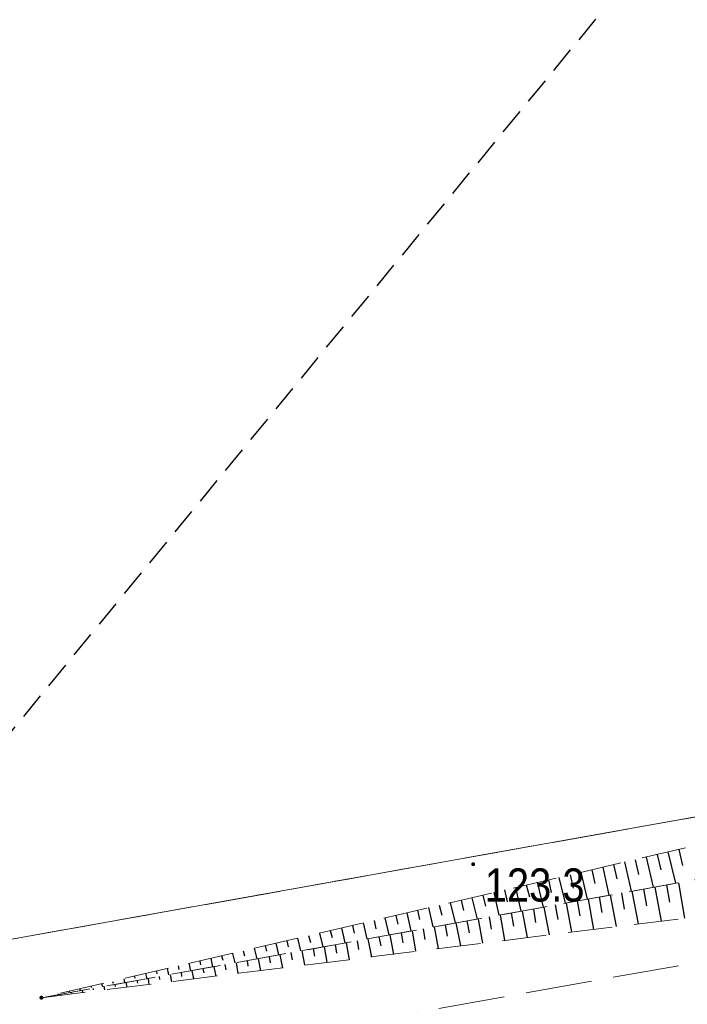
# Model space of a CAD drawing. Header units: metres. Extents: x 5590113 to 5596324, y 5910954 to 5916249.
# Tile 175 of 256: x 5592532 to 5592547, y 5913892 to 5913914. Entities that reach past the tile are written whole.
import ezdxf
from ezdxf.enums import TextEntityAlignment as Align

# ---------------------------------------------------------------- set-up
doc = ezdxf.new("R2010")
doc.units = ezdxf.units.M
for name, pattern in [('1.0_0.5', [1.5, 1, -0.5]), ('1.5_0.5', [2, 1.5, -0.5]), ('2', [0.9, 0.6, -0.3]), ('219-500', [0]), ('egkk-500', [2, 1.5, -0.5]), ('egug-500', [1, 0.5, -0.5])]:
    doc.linetypes.add(name, pattern=pattern)
doc.layers.get('0').update_dxf_attribs({"color": 2, "lineweight": 5})
doc.styles.get("Standard").update_dxf_attribs({"font": 'Working1250', "width": 0.75})

# ---------------------------------------------------------------- blocks, each defined once
blk = doc.blocks.new('PW01')
at = {"linetype": 'Continuous', "lineweight": 13}
h = blk.add_hatch(color=0, dxfattribs=at)
edge = h.paths.add_edge_path()
edge.add_arc((0, 0), 0.045, 0, 360)

msp = doc.modelspace()

# ---------------------------------------------------------------- linework, layer by layer
at = {"layer": '000 Inne (niezydentyfikowane)', "color": 7, "linetype": 'CONTINUOUS', "lineweight": 25, "flags": 128}
for points in [[(5592546.43, 5913895.05), (5592546.59, 5913894.37)], [(5592546.68, 5913895.11), (5592546.76, 5913894.76)], [(5592546.92, 5913895.17), (5592547.09, 5913894.46)], [(5592547.17, 5913895.22), (5592547.25, 5913894.86)], [(5592545.45, 5913894.82), (5592545.59, 5913894.19)], [(5592545.69, 5913894.88), (5592545.77, 5913894.56)], [(5592545.94, 5913894.94), (5592546.09, 5913894.28)], [(5592546.18, 5913894.99), (5592546.26, 5913894.66)], [(5592544.46, 5913894.59), (5592544.6, 5913894.01)], [(5592544.71, 5913894.65), (5592544.78, 5913894.35)], [(5592544.95, 5913894.71), (5592545.1, 5913894.1)], [(5592545.2, 5913894.76), (5592545.27, 5913894.45)], [(5592543.48, 5913894.36), (5592543.6, 5913893.83)], [(5592543.72, 5913894.42), (5592543.79, 5913894.15)], [(5592543.97, 5913894.48), (5592544.1, 5913893.92)], [(5592544.22, 5913894.54), (5592544.28, 5913894.25)], [(5592546.63, 5913894.37), (5592546.77, 5913893.6)], [(5592546.89, 5913894.42), (5592546.96, 5913894.03)], [(5592547.16, 5913894.47), (5592547.3, 5913893.67)], [(5592542.49, 5913894.13), (5592542.61, 5913893.65)], [(5592542.74, 5913894.19), (5592542.8, 5913893.94)], [(5592542.99, 5913894.25), (5592543.1, 5913893.74)], [(5592543.23, 5913894.31), (5592543.29, 5913894.04)], [(5592545.37, 5913894.15), (5592545.43, 5913893.8)], [(5592545.62, 5913894.19), (5592545.75, 5913893.48)], [(5592545.87, 5913894.24), (5592545.93, 5913893.87)], [(5592546.11, 5913894.28), (5592546.25, 5913893.54)], [(5592546.37, 5913894.33), (5592546.44, 5913893.95)], [(5592541.51, 5913893.91), (5592541.61, 5913893.47)], [(5592541.75, 5913893.96), (5592541.81, 5913893.74)], [(5592542, 5913894.02), (5592542.11, 5913893.56)], [(5592542.25, 5913894.08), (5592542.3, 5913893.84)], [(5592544.12, 5913893.92), (5592544.24, 5913893.29)], [(5592544.37, 5913893.97), (5592544.43, 5913893.64)], [(5592544.62, 5913894.01), (5592544.74, 5913893.35)], [(5592544.87, 5913894.06), (5592544.93, 5913893.72)], [(5592545.12, 5913894.1), (5592545.24, 5913893.41)], [(5592540.77, 5913893.73), (5592540.82, 5913893.53)], [(5592541.02, 5913893.79), (5592541.11, 5913893.38)], [(5592541.26, 5913893.85), (5592541.31, 5913893.64)], [(5592542.88, 5913893.7), (5592542.93, 5913893.42)], [(5592543.13, 5913893.74), (5592543.23, 5913893.17)], [(5592543.38, 5913893.79), (5592543.43, 5913893.49)], [(5592543.63, 5913893.83), (5592543.74, 5913893.23)], [(5592543.88, 5913893.88), (5592543.93, 5913893.57)], [(5592539.79, 5913893.5), (5592539.83, 5913893.33)], [(5592540.03, 5913893.56), (5592540.12, 5913893.2)], [(5592540.28, 5913893.62), (5592540.32, 5913893.43)], [(5592540.52, 5913893.68), (5592540.61, 5913893.29)], [(5592541.64, 5913893.47), (5592541.73, 5913892.98)], [(5592541.89, 5913893.52), (5592541.93, 5913893.26)], [(5592542.13, 5913893.56), (5592542.23, 5913893.04)], [(5592542.38, 5913893.61), (5592542.43, 5913893.34)], [(5592542.63, 5913893.65), (5592542.73, 5913893.1)], [(5592538.8, 5913893.28), (5592538.84, 5913893.12)], [(5592539.05, 5913893.33), (5592539.12, 5913893.02)], [(5592539.29, 5913893.39), (5592539.33, 5913893.23)], [(5592539.54, 5913893.45), (5592539.62, 5913893.11)], [(5592540.39, 5913893.25), (5592540.43, 5913893.04)], [(5592540.64, 5913893.29), (5592540.72, 5913892.85)], [(5592540.89, 5913893.34), (5592540.93, 5913893.11)], [(5592541.14, 5913893.38), (5592541.22, 5913892.92)], [(5592541.39, 5913893.43), (5592541.43, 5913893.19)], [(5592537.82, 5913893.05), (5592537.85, 5913892.92)], [(5592538.06, 5913893.1), (5592538.12, 5913892.84)], [(5592538.31, 5913893.16), (5592538.34, 5913893.02)], [(5592538.55, 5913893.22), (5592538.62, 5913892.93)], [(5592539.15, 5913893.02), (5592539.21, 5913892.67)], [(5592539.4, 5913893.07), (5592539.43, 5913892.88)], [(5592539.65, 5913893.11), (5592539.72, 5913892.73)], [(5592539.9, 5913893.16), (5592539.93, 5913892.96)], [(5592540.14, 5913893.2), (5592540.22, 5913892.79)], [(5592536.83, 5913892.82), (5592536.86, 5913892.72)], [(5592537.08, 5913892.87), (5592537.13, 5913892.66)], [(5592537.32, 5913892.93), (5592537.35, 5913892.82)], [(5592537.57, 5913892.99), (5592537.63, 5913892.75)], [(5592537.91, 5913892.8), (5592537.93, 5913892.66)], [(5592538.15, 5913892.84), (5592538.21, 5913892.54)], [(5592538.4, 5913892.89), (5592538.43, 5913892.73)], [(5592538.65, 5913892.93), (5592538.71, 5913892.61)], [(5592538.9, 5913892.98), (5592538.93, 5913892.81)], [(5592535.85, 5913892.59), (5592535.87, 5913892.51)], [(5592536.09, 5913892.65), (5592536.13, 5913892.48)], [(5592536.34, 5913892.7), (5592536.36, 5913892.61)], [(5592536.59, 5913892.76), (5592536.63, 5913892.57)], [(5592536.66, 5913892.57), (5592536.7, 5913892.36)], [(5592536.91, 5913892.62), (5592536.93, 5913892.5)], [(5592537.16, 5913892.66), (5592537.2, 5913892.42)], [(5592537.41, 5913892.71), (5592537.43, 5913892.58)], [(5592537.66, 5913892.75), (5592537.71, 5913892.48)], [(5592534.86, 5913892.36), (5592534.88, 5913892.31)], [(5592535.11, 5913892.42), (5592535.14, 5913892.3)], [(5592535.36, 5913892.47), (5592535.37, 5913892.41)], [(5592535.42, 5913892.35), (5592535.43, 5913892.28)], [(5592535.6, 5913892.53), (5592535.63, 5913892.39)], [(5592535.67, 5913892.39), (5592535.7, 5913892.23)], [(5592535.92, 5913892.44), (5592535.93, 5913892.35)], [(5592536.16, 5913892.48), (5592536.2, 5913892.3)], [(5592536.41, 5913892.53), (5592536.43, 5913892.43)], [(5592533.88, 5913892.13), (5592533.89, 5913892.1)], [(5592534.12, 5913892.19), (5592534.14, 5913892.12)], [(5592534.17, 5913892.13), (5592534.19, 5913892.05)], [(5592534.37, 5913892.24), (5592534.38, 5913892.2)], [(5592534.42, 5913892.17), (5592534.43, 5913892.12)], [(5592534.62, 5913892.3), (5592534.64, 5913892.21)], [(5592534.67, 5913892.22), (5592534.69, 5913892.11)], [(5592534.92, 5913892.26), (5592534.93, 5913892.2)], [(5592535.17, 5913892.3), (5592535.19, 5913892.17)], [(5592533.14, 5913891.96), (5592533.14, 5913891.94)], [(5592533.18, 5913891.95), (5592533.18, 5913891.92)], [(5592533.39, 5913892.02), (5592533.39, 5913892)], [(5592533.43, 5913891.99), (5592533.43, 5913891.97)], [(5592533.63, 5913892.07), (5592533.64, 5913892.03)], [(5592533.68, 5913892.04), (5592533.69, 5913891.98)], [(5592533.93, 5913892.08), (5592533.93, 5913892.05)]]:
    msp.add_lwpolyline(points, dxfattribs=at)
at = {"layer": '217-kontur klasyfikacyjny', "color": 92, "linetype": 'egkk-500', "lineweight": 18, "flags": 128}
msp.add_lwpolyline([(5592380.92, 5913866.13), (5592557.82, 5913897.8)], dxfattribs=at)
at = {"layer": '218-kontur użytku gruntowego', "color": 3, "linetype": 'egug-500', "lineweight": 18, "flags": 128}
for points in [[(5592380.92, 5913866.13), (5592557.82, 5913897.8)], [(5592557.82, 5913897.8), (5592380.92, 5913866.13)]]:
    msp.add_lwpolyline(points, dxfattribs=at)
at = {"layer": '219-działka ewidencyjna', "color": 7, "linetype": '219-500', "lineweight": 18, "flags": 128}
msp.add_lwpolyline([(5592557.82, 5913897.8), (5592370.19, 5913864.21)], dxfattribs=at)
at = {"layer": 'jezdnia', "color": 7, "linetype": '1.5_0.5', "lineweight": 18, "flags": 128}
msp.add_lwpolyline([(5592560.99, 5913894.76), (5592553.13, 5913893.66), (5592520.14, 5913887.77), (5592491.52, 5913883.28), (5592458.32, 5913877.68), (5592416.27, 5913870.99), (5592373.05, 5913863.38), (5592352.68, 5913859.99), (5592330.83, 5913856.66), (5592283.81, 5913848.84), (5592244.88, 5913842.4), (5592214.54, 5913837.41), (5592203.81, 5913835.32), (5592192.93, 5913833.35), (5592166.93, 5913828.92), (5592165.48, 5913828.94), (5592123.61, 5913821.77), (5592082.5, 5913814.97), (5592067.6, 5913812.64), (5592031.69, 5913807.16), (5591998.21, 5913803.27), (5591972.59, 5913802.11), (5591926.27, 5913805.12), (5591886.88, 5913807.05), (5591845.55, 5913811.02), (5591803.02, 5913811.83), (5591766.74, 5913808.84), (5591732.5, 5913804.67), (5591705.28, 5913800.32), (5591668.78, 5913797.06), (5591634.69, 5913796.49), (5591598.47, 5913799.1), (5591565.49, 5913804.14), (5591540.23, 5913809.45), (5591506.34, 5913816.27), (5591458.05, 5913827.41), (5591453.24, 5913828.16), (5591421.71, 5913834.47), (5591390.53, 5913842.74), (5591354.23, 5913854.1), (5591312.27, 5913868.45), (5591274.04, 5913883.22), (5591233.07, 5913899.1), (5591200.87, 5913911.39), (5591162.67, 5913925.55), (5591130.64, 5913935.4), (5591105.4, 5913943.68), (5591044.92, 5913959.09), (5591024.46, 5913963.59), (5591008.7, 5913966.62), (5590976.04, 5913972.91), (5590941.85, 5913979.75), (5590913.38, 5913985.42), (5590877.77, 5913992.4), (5590854.68, 5913997.09), (5590852.5, 5913997.19), (5590816.95, 5914004.36), (5590782.36, 5914010.89), (5590754.44, 5914016.91), (5590709.64, 5914024.79), (5590709.21, 5914022.18), (5590749.8, 5914013.31), (5590753.11, 5914013.34), (5590782.23, 5914007.74), (5590816.82, 5914001.24), (5590852.44, 5913993.82), (5590879.89, 5913988.56), (5590912.22, 5913981.93), (5590941.97, 5913975.9), (5590975.47, 5913970.01), (5591007.31, 5913963.38), (5591024.35, 5913960.24), (5591047.8, 5913954.44), (5591096, 5913941.57), (5591104.19, 5913940.01), (5591124.79, 5913934.11), (5591163.32, 5913921.5), (5591198.29, 5913908.21), (5591231.15, 5913896.02), (5591272.44, 5913880.05), (5591309.63, 5913865.7), (5591352.73, 5913850.65), (5591389.8, 5913839.1), (5591420.47, 5913830.45), (5591452.72, 5913823.59), (5591457.45, 5913822.39), (5591506.45, 5913812.81), (5591539.66, 5913806), (5591564.06, 5913801.02), (5591597.32, 5913795.5), (5591634.93, 5913792.63), (5591667.6, 5913793.11), (5591705.47, 5913796.78), (5591732.98, 5913800.51), (5591765.54, 5913805.17), (5591804.19, 5913807.96), (5591845.83, 5913807.23), (5591886.6, 5913803.45), (5591925.53, 5913800.19), (5591972.88, 5913798.36), (5591998.22, 5913799.49), (5592032.46, 5913803.33), (5592069.13, 5913809.26), (5592083.37, 5913811.57), (5592123.83, 5913818.15), (5592166.61, 5913825.31), (5592168.39, 5913825.99), (5592193.16, 5913830.14), (5592204.68, 5913831.77), (5592214.53, 5913833.6), (5592246.06, 5913838.68), (5592288.1, 5913845.58), (5592332.49, 5913853.22), (5592373.92, 5913860.02), (5592415.49, 5913866.89), (5592458.06, 5913874), (5592486.91, 5913878.43), (5592520.25, 5913884.08), (5592553.8, 5913890), (5592559.95, 5913891.17)], close=True, dxfattribs=at)
at = {"layer": 'skarpa nieumocniona', "color": 7, "linetype": '1.0_0.5', "lineweight": 18, "flags": 128}
for points in [[(5592532.76, 5913891.87), (5592558.36, 5913896.49), (5592560.31, 5913898.28)], [(5592532.76, 5913891.87), (5592558.36, 5913896.49), (5592560.31, 5913898.28)], [(5592532.76, 5913891.87), (5592559.76, 5913895.21), (5592558.36, 5913896.49)], [(5592532.76, 5913891.87), (5592559.76, 5913895.21), (5592558.36, 5913896.49)]]:
    msp.add_lwpolyline(points, close=True, dxfattribs=at)
at = {"layer": 'Zakres', "color": 5, "linetype": '2', "lineweight": 25, "flags": 128}
msp.add_lwpolyline([(5592488.83, 5913845.15), (5592732.46, 5913877.85), (5592720.46, 5913963.58), (5592690.12, 5913960.05), (5592610.89, 5913994.02)], close=True, dxfattribs=at)

# ---------------------------------------------------------------- block references
at = {"layer": 'pikieta naturalna', "color": 7, "linetype": 'CONTINUOUS', "lineweight": 13}
for p in [(5592542.52, 5913894.89), (5592532.76, 5913891.87)]:
    msp.add_blockref('PW01', p, dxfattribs=at)

# ---------------------------------------------------------------- texts
at = {"layer": 'pikieta naturalna-Atr2', "color": 7, "width": 0.9}
msp.add_text('123.3', height=0.75, dxfattribs=at).set_placement((5592542.78, 5913894.42), align=Align.MIDDLE_LEFT)

doc.saveas('drawing.dxf')
